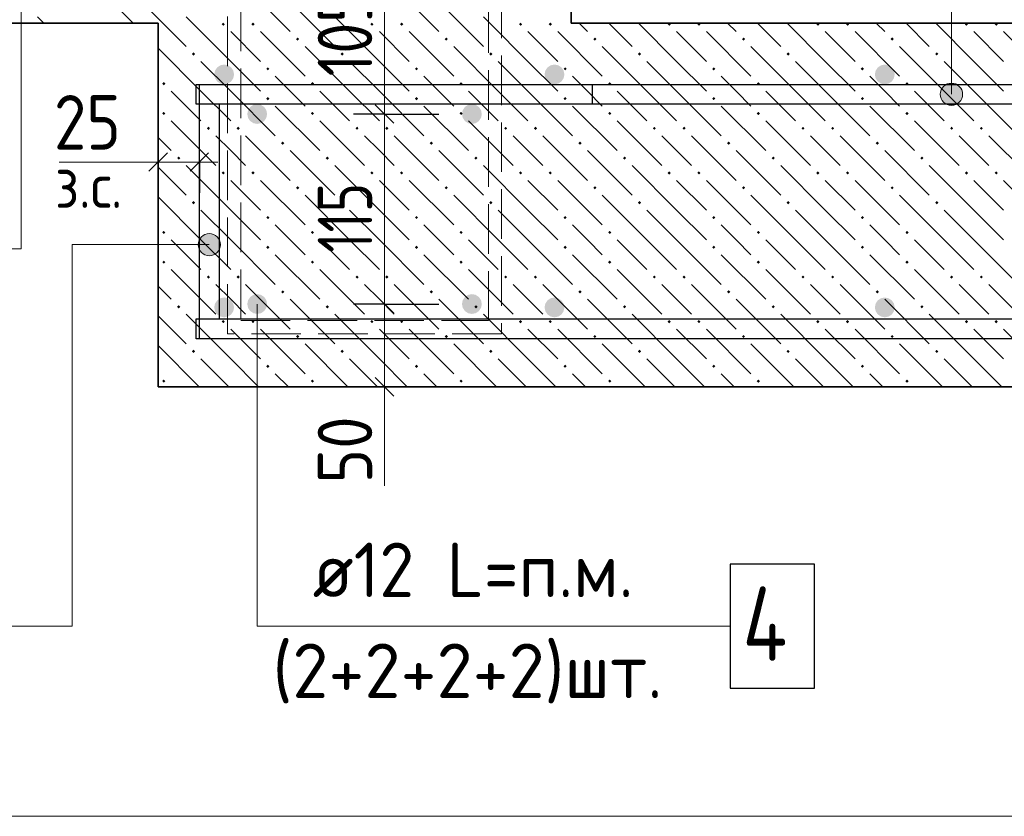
# Model space of a CAD drawing. Header units: millimetres. Extents: x 0 to 42000, y 0 to 29700.
# Tile 23 of 33: x 28089 to 32063, y 21335 to 24549. Entities that reach past the tile are written whole.
import ezdxf

# ---------------------------------------------------------------- set-up
doc = ezdxf.new("R2010")
doc.units = ezdxf.units.MM
doc.linetypes.add('______2', pattern=[270, 200, -70])
for name, color, linetype, lineweight in [('S1 Стержни арматуры фон', 7, 'Continuous', 25), ('Standard', 7, 'Continuous', 25), ('ДОП Верх по Х', 7, 'Continuous', 18), ('ЖБ Перекрытие верхний уровень', 7, 'Continuous', 18), ('ЖБ Перекрытие нижний уровень с отделкой', 7, 'Continuous', 13), ('Обрамление П-обр. равн.', 7, 'Continuous', 25), ('Поперечное армирование AW фон', 7, 'Continuous', 25), ('Размерная линия_ общее', 7, 'Continuous', 13), ('Фоновоя арматура Х1', 7, 'Continuous', 25)]:
    doc.layers.add(name, color=color, linetype=linetype, lineweight=lineweight)
doc.styles.add('ISOCPEUR', font='txt')

msp = doc.modelspace()

# ---------------------------------------------------------------- hatches: boundary and pattern name
at = {"layer": 'S1 Стержни арматуры фон', "linetype": 'Continuous', "lineweight": 13, "transparency": 33554687}
for points in [[(29087.6, 24168.5), (29084.5, 24183.8), (29075.9, 24196.8), (29062.9, 24205.5), (29047.6, 24208.5), (29032.3, 24205.5), (29019.3, 24196.8), (29010.6, 24183.8), (29007.6, 24168.5), (29010.6, 24153.2), (29019.3, 24140.2), (29032.3, 24131.6), (29047.6, 24128.5), (29062.9, 24131.6), (29075.9, 24140.2), (29084.5, 24153.2)], [(29954.2, 24168.5), (29951.2, 24183.8), (29942.5, 24196.8), (29929.6, 24205.5), (29914.3, 24208.5), (29898.9, 24205.5), (29886, 24196.8), (29877.3, 24183.8), (29874.2, 24168.5), (29877.3, 24153.2), (29886, 24140.2), (29898.9, 24131.6), (29914.3, 24128.5), (29929.6, 24131.6), (29942.5, 24140.2), (29951.2, 24153.2)], [(29087.6, 23401.8), (29084.5, 23417.2), (29075.9, 23430.1), (29062.9, 23438.8), (29047.6, 23441.8), (29032.3, 23438.8), (29019.3, 23430.1), (29010.6, 23417.2), (29007.6, 23401.8), (29010.6, 23386.5), (29019.3, 23373.6), (29032.3, 23364.9), (29047.6, 23361.8), (29062.9, 23364.9), (29075.9, 23373.6), (29084.5, 23386.5)], [(29954.2, 23401.8), (29951.2, 23417.2), (29942.5, 23430.1), (29929.6, 23438.8), (29914.3, 23441.8), (29898.9, 23438.8), (29886, 23430.1), (29877.3, 23417.2), (29874.2, 23401.8), (29877.3, 23386.5), (29886, 23373.6), (29898.9, 23364.9), (29914.3, 23361.8), (29929.6, 23364.9), (29942.5, 23373.6), (29951.2, 23386.5)]]:
    msp.add_hatch(color=7, dxfattribs=at).paths.add_polyline_path(points)
at = {"layer": 'Standard', "linetype": 'Continuous', "lineweight": 13, "transparency": 33554687}
for points in [[(31811.2, 24270.7), (31888.6, 24270.7), (31872.4, 24286.9)], [(31811.2, 24270.7), (31872.4, 24286.9), (31827.4, 24286.9)], [(31827.4, 24286.9), (31872.4, 24286.9), (31849.9, 24293.2)], [(31804.9, 24248.2), (31894.9, 24248.2), (31888.6, 24270.7)], [(31804.9, 24248.2), (31888.6, 24270.7), (31811.2, 24270.7)], [(31811.2, 24225.7), (31894.9, 24248.2), (31804.9, 24248.2)], [(31811.2, 24225.7), (31888.6, 24225.7), (31894.9, 24248.2)], [(31827.4, 24209.5), (31888.6, 24225.7), (31811.2, 24225.7)], [(31827.4, 24209.5), (31872.4, 24209.5), (31888.6, 24225.7)], [(31872.4, 24209.5), (31827.4, 24209.5), (31849.9, 24203.2)], [(28815.5, 23619), (28815.5, 23664), (28809.2, 23641.5)], [(28831.7, 23602.8), (28831.7, 23680.2), (28815.5, 23664)], [(28831.7, 23602.8), (28815.5, 23664), (28815.5, 23619)], [(28854.2, 23596.5), (28854.2, 23686.5), (28831.7, 23680.2)], [(28854.2, 23596.5), (28831.7, 23680.2), (28831.7, 23602.8)], [(28876.8, 23602.8), (28876.8, 23680.2), (28854.2, 23686.5)], [(28876.8, 23602.8), (28854.2, 23686.5), (28854.2, 23596.5)], [(28893, 23619), (28893, 23664), (28876.8, 23680.2)], [(28893, 23619), (28876.8, 23680.2), (28876.8, 23602.8)], [(28893, 23664), (28893, 23619), (28899.2, 23641.5)]]:
    msp.add_hatch(color=7, dxfattribs=at).paths.add_polyline_path(points)
at = {"layer": 'ЖБ Перекрытие верхний уровень', "linetype": 'Continuous', "lineweight": 18, "transparency": 33554687}
for points in [[(28308.2, 24534.9), (28310.7, 24537.3), (28313.1, 24534.9)], [(28428.2, 24534.9), (28430.7, 24537.3), (28433.1, 24534.9)], [(28908.2, 24534.9), (28910.7, 24537.3), (28913.1, 24534.9)], [(29028.2, 24534.9), (29030.7, 24537.3), (29033.1, 24534.9)], [(29508.2, 24534.9), (29510.7, 24537.3), (29513.1, 24534.9)], [(29628.2, 24534.9), (29630.7, 24537.3), (29633.1, 24534.9)], [(30108.2, 24534.9), (30110.7, 24537.3), (30113.1, 24534.9)], [(30228.2, 24534.9), (30230.7, 24537.3), (30233.1, 24534.9)]]:
    msp.add_hatch(color=7, dxfattribs=at).paths.add_polyline_path(points, flags=16)
at = {"layer": 'ЖБ Перекрытие нижний уровень с отделкой', "linetype": 'Continuous', "lineweight": 18, "transparency": 33554687}
for points in [[(28904.2, 24530.8), (28908.2, 24534.9), (28913.1, 24534.9), (28917.2, 24530.8), (28910.7, 24524.3)], [(29024.2, 24530.8), (29028.2, 24534.9), (29033.1, 24534.9), (29037.2, 24530.8), (29030.7, 24524.3)], [(29504.2, 24530.8), (29508.2, 24534.9), (29513.1, 24534.9), (29517.2, 24530.8), (29510.7, 24524.3)], [(29624.2, 24530.8), (29628.2, 24534.9), (29633.1, 24534.9), (29637.2, 24530.8), (29630.7, 24524.3)], [(30104.2, 24530.8), (30108.2, 24534.9), (30113.1, 24534.9), (30117.2, 24530.8), (30110.7, 24524.3)], [(30224.2, 24530.8), (30228.2, 24534.9), (30233.1, 24534.9), (30237.2, 24530.8), (30230.7, 24524.3)], [(30704.2, 24530.8), (30708.2, 24534.9), (30713.1, 24534.9), (30717.2, 24530.8), (30710.7, 24524.3)], [(30824.2, 24530.8), (30828.2, 24534.9), (30833.1, 24534.9), (30837.2, 24530.8), (30830.7, 24524.3)], [(31304.2, 24530.8), (31308.2, 24534.9), (31313.1, 24534.9), (31317.2, 24530.8), (31310.7, 24524.3)], [(31424.2, 24530.8), (31428.2, 24534.9), (31433.1, 24534.9), (31437.2, 24530.8), (31430.7, 24524.3)], [(31904.2, 24530.8), (31908.2, 24534.9), (31913.1, 24534.9), (31917.2, 24530.8), (31910.7, 24524.3)], [(32024.2, 24530.8), (32028.2, 24534.9), (32033.1, 24534.9), (32037.2, 24530.8), (32030.7, 24524.3)], [(29204.2, 24470.8), (29210.7, 24477.3), (29217.2, 24470.8), (29210.7, 24464.3)], [(29804.2, 24470.8), (29810.7, 24477.3), (29817.2, 24470.8), (29810.7, 24464.3)], [(30404.2, 24470.8), (30410.7, 24477.3), (30417.2, 24470.8), (30410.7, 24464.3)], [(31004.2, 24470.8), (31010.7, 24477.3), (31017.2, 24470.8), (31010.7, 24464.3)], [(31604.2, 24470.8), (31610.7, 24477.3), (31617.2, 24470.8), (31610.7, 24464.3)], [(28784.1, 24410.8), (28790.6, 24417.3), (28797.1, 24410.8), (28790.6, 24404.3)], [(29384.1, 24410.8), (29390.6, 24417.3), (29397.1, 24410.8), (29390.6, 24404.3)], [(29984.1, 24410.8), (29990.6, 24417.3), (29997.1, 24410.8), (29990.6, 24404.3)], [(30584.1, 24410.8), (30590.6, 24417.3), (30597.1, 24410.8), (30590.6, 24404.3)], [(31184.1, 24410.8), (31190.6, 24417.3), (31197.1, 24410.8), (31190.6, 24404.3)], [(31784.1, 24410.8), (31790.6, 24417.3), (31797.1, 24410.8), (31790.6, 24404.3)], [(29084.1, 24350.8), (29090.6, 24357.3), (29097.1, 24350.8), (29090.6, 24344.3)], [(29684.1, 24350.8), (29690.6, 24357.3), (29697.1, 24350.8), (29690.6, 24344.3)], [(30284.1, 24350.8), (30290.6, 24357.3), (30297.1, 24350.8), (30290.6, 24344.3)], [(30884.1, 24350.8), (30890.6, 24357.3), (30897.1, 24350.8), (30890.6, 24344.3)], [(31484.1, 24350.8), (31490.6, 24357.3), (31497.1, 24350.8), (31490.6, 24344.3)], [(28664.2, 24290.8), (28670.6, 24297.3), (28677.1, 24290.8), (28670.6, 24284.3)], [(29264.2, 24290.8), (29270.6, 24297.3), (29277.1, 24290.8), (29270.6, 24284.3)], [(29864.2, 24290.8), (29870.6, 24297.3), (29877.1, 24290.8), (29870.6, 24284.3)], [(30464.2, 24290.8), (30470.6, 24297.3), (30477.1, 24290.8), (30470.6, 24284.3)], [(31064.2, 24290.8), (31070.6, 24297.3), (31077.1, 24290.8), (31070.6, 24284.3)], [(31664.2, 24290.8), (31670.6, 24297.3), (31677.1, 24290.8), (31670.6, 24284.3)], [(29084.1, 24230.8), (29090.6, 24237.3), (29097.1, 24230.8), (29090.6, 24224.3)], [(29684.1, 24230.8), (29690.6, 24237.3), (29697.1, 24230.8), (29690.6, 24224.3)], [(30284.1, 24230.8), (30290.6, 24237.3), (30297.1, 24230.8), (30290.6, 24224.3)], [(30884.1, 24230.8), (30890.6, 24237.3), (30897.1, 24230.8), (30890.6, 24224.3)], [(31484.1, 24230.8), (31490.6, 24237.3), (31497.1, 24230.8), (31490.6, 24224.3)], [(28664.2, 24170.8), (28670.6, 24177.3), (28677.1, 24170.8), (28670.6, 24164.3)], [(29264.2, 24170.8), (29270.6, 24177.3), (29277.1, 24170.8), (29270.6, 24164.3)], [(29864.2, 24170.8), (29870.6, 24177.3), (29877.1, 24170.8), (29870.6, 24164.3)], [(30464.2, 24170.8), (30470.6, 24177.3), (30477.1, 24170.8), (30470.6, 24164.3)], [(31064.2, 24170.8), (31070.6, 24177.3), (31077.1, 24170.8), (31070.6, 24164.3)], [(31664.2, 24170.8), (31670.6, 24177.3), (31677.1, 24170.8), (31670.6, 24164.3)], [(28844.2, 24110.8), (28850.7, 24117.3), (28857.1, 24110.8), (28850.7, 24104.3)], [(28964.2, 24110.8), (28970.6, 24117.3), (28977.1, 24110.8), (28970.6, 24104.3)], [(29444.2, 24110.8), (29450.7, 24117.3), (29457.1, 24110.8), (29450.7, 24104.3)], [(29564.2, 24110.8), (29570.6, 24117.3), (29577.1, 24110.8), (29570.6, 24104.3)], [(30044.2, 24110.8), (30050.7, 24117.3), (30057.1, 24110.8), (30050.7, 24104.3)], [(30164.2, 24110.8), (30170.6, 24117.3), (30177.1, 24110.8), (30170.6, 24104.3)], [(30644.2, 24110.8), (30650.7, 24117.3), (30657.1, 24110.8), (30650.7, 24104.3)], [(30764.2, 24110.8), (30770.6, 24117.3), (30777.1, 24110.8), (30770.6, 24104.3)], [(31244.2, 24110.8), (31250.7, 24117.3), (31257.1, 24110.8), (31250.7, 24104.3)], [(31364.2, 24110.8), (31370.6, 24117.3), (31377.1, 24110.8), (31370.6, 24104.3)], [(31844.2, 24110.8), (31850.7, 24117.3), (31857.1, 24110.8), (31850.7, 24104.3)], [(31964.2, 24110.8), (31970.6, 24117.3), (31977.1, 24110.8), (31970.6, 24104.3)], [(29144.2, 24050.8), (29150.7, 24057.3), (29157.1, 24050.8), (29150.7, 24044.3)], [(29744.2, 24050.8), (29750.7, 24057.3), (29757.1, 24050.8), (29750.7, 24044.3)], [(30344.2, 24050.8), (30350.7, 24057.3), (30357.1, 24050.8), (30350.7, 24044.3)], [(30944.2, 24050.8), (30950.7, 24057.3), (30957.1, 24050.8), (30950.7, 24044.3)], [(31544.2, 24050.8), (31550.7, 24057.3), (31557.1, 24050.8), (31550.7, 24044.3)], [(28724.2, 23990.8), (28730.7, 23997.3), (28737.2, 23990.8), (28730.7, 23984.3)], [(29324.2, 23990.8), (29330.7, 23997.3), (29337.2, 23990.8), (29330.7, 23984.3)], [(29924.2, 23990.8), (29930.7, 23997.3), (29937.2, 23990.8), (29930.7, 23984.3)], [(30524.2, 23990.8), (30530.7, 23997.3), (30537.2, 23990.8), (30530.7, 23984.3)], [(31124.2, 23990.8), (31130.7, 23997.3), (31137.2, 23990.8), (31130.7, 23984.3)], [(31724.2, 23990.8), (31730.7, 23997.3), (31737.2, 23990.8), (31730.7, 23984.3)], [(28904.2, 23930.8), (28910.7, 23937.3), (28917.2, 23930.8), (28910.7, 23924.3)], [(29024.2, 23930.8), (29030.7, 23937.3), (29037.2, 23930.8), (29030.7, 23924.3)], [(29504.2, 23930.8), (29510.7, 23937.3), (29517.2, 23930.8), (29510.7, 23924.3)], [(29624.2, 23930.8), (29630.7, 23937.3), (29637.2, 23930.8), (29630.7, 23924.3)], [(30104.2, 23930.8), (30110.7, 23937.3), (30117.2, 23930.8), (30110.7, 23924.3)], [(30224.2, 23930.8), (30230.7, 23937.3), (30237.2, 23930.8), (30230.7, 23924.3)], [(30704.2, 23930.8), (30710.7, 23937.3), (30717.2, 23930.8), (30710.7, 23924.3)], [(30824.2, 23930.8), (30830.7, 23937.3), (30837.2, 23930.8), (30830.7, 23924.3)], [(31304.2, 23930.8), (31310.7, 23937.3), (31317.2, 23930.8), (31310.7, 23924.3)], [(31424.2, 23930.8), (31430.7, 23937.3), (31437.2, 23930.8), (31430.7, 23924.3)], [(31904.2, 23930.8), (31910.7, 23937.3), (31917.2, 23930.8), (31910.7, 23924.3)], [(32024.2, 23930.8), (32030.7, 23937.3), (32037.2, 23930.8), (32030.7, 23924.3)], [(29204.2, 23870.8), (29210.7, 23877.3), (29217.2, 23870.8), (29210.7, 23864.3)], [(29804.2, 23870.8), (29810.7, 23877.3), (29817.2, 23870.8), (29810.7, 23864.3)], [(30404.2, 23870.8), (30410.7, 23877.3), (30417.2, 23870.8), (30410.7, 23864.3)], [(31004.2, 23870.8), (31010.7, 23877.3), (31017.2, 23870.8), (31010.7, 23864.3)], [(31604.2, 23870.8), (31610.7, 23877.3), (31617.2, 23870.8), (31610.7, 23864.3)], [(28784.1, 23810.8), (28790.6, 23817.3), (28797.1, 23810.8), (28790.6, 23804.3)], [(29384.1, 23810.8), (29390.6, 23817.3), (29397.1, 23810.8), (29390.6, 23804.3)], [(29984.1, 23810.8), (29990.6, 23817.3), (29997.1, 23810.8), (29990.6, 23804.3)], [(30584.1, 23810.8), (30590.6, 23817.3), (30597.1, 23810.8), (30590.6, 23804.3)], [(31184.1, 23810.8), (31190.6, 23817.3), (31197.1, 23810.8), (31190.6, 23804.3)], [(31784.1, 23810.8), (31790.6, 23817.3), (31797.1, 23810.8), (31790.6, 23804.3)], [(29084.1, 23750.8), (29090.6, 23757.3), (29097.1, 23750.8), (29090.6, 23744.3)], [(29684.1, 23750.8), (29690.6, 23757.3), (29697.1, 23750.8), (29690.6, 23744.3)], [(30284.1, 23750.8), (30290.6, 23757.3), (30297.1, 23750.8), (30290.6, 23744.3)], [(30884.1, 23750.8), (30890.6, 23757.3), (30897.1, 23750.8), (30890.6, 23744.3)], [(31484.1, 23750.8), (31490.6, 23757.3), (31497.1, 23750.8), (31490.6, 23744.3)], [(28664.2, 23690.8), (28670.6, 23697.3), (28677.1, 23690.8), (28670.6, 23684.3)], [(29264.2, 23690.8), (29270.6, 23697.3), (29277.1, 23690.8), (29270.6, 23684.3)], [(29864.2, 23690.8), (29870.6, 23697.3), (29877.1, 23690.8), (29870.6, 23684.3)], [(30464.2, 23690.8), (30470.6, 23697.3), (30477.1, 23690.8), (30470.6, 23684.3)], [(31064.2, 23690.8), (31070.6, 23697.3), (31077.1, 23690.8), (31070.6, 23684.3)], [(31664.2, 23690.8), (31670.6, 23697.3), (31677.1, 23690.8), (31670.6, 23684.3)], [(29084.1, 23630.8), (29090.6, 23637.3), (29097.1, 23630.8), (29090.6, 23624.3)], [(29684.1, 23630.8), (29690.6, 23637.3), (29697.1, 23630.8), (29690.6, 23624.3)], [(30284.1, 23630.8), (30290.6, 23637.3), (30297.1, 23630.8), (30290.6, 23624.3)], [(30884.1, 23630.8), (30890.6, 23637.3), (30897.1, 23630.8), (30890.6, 23624.3)], [(31484.1, 23630.8), (31490.6, 23637.3), (31497.1, 23630.8), (31490.6, 23624.3)], [(28664.2, 23570.8), (28670.6, 23577.3), (28677.1, 23570.8), (28670.6, 23564.3)], [(29264.2, 23570.8), (29270.6, 23577.3), (29277.1, 23570.8), (29270.6, 23564.3)], [(29864.2, 23570.8), (29870.6, 23577.3), (29877.1, 23570.8), (29870.6, 23564.3)], [(30464.2, 23570.8), (30470.6, 23577.3), (30477.1, 23570.8), (30470.6, 23564.3)], [(31064.2, 23570.8), (31070.6, 23577.3), (31077.1, 23570.8), (31070.6, 23564.3)], [(31664.2, 23570.8), (31670.6, 23577.3), (31677.1, 23570.8), (31670.6, 23564.3)], [(28844.2, 23510.8), (28850.7, 23517.3), (28857.1, 23510.8), (28850.7, 23504.3)], [(28964.2, 23510.8), (28970.6, 23517.3), (28977.1, 23510.8), (28970.6, 23504.3)], [(29444.2, 23510.8), (29450.7, 23517.3), (29457.1, 23510.8), (29450.7, 23504.3)], [(29564.2, 23510.8), (29570.6, 23517.3), (29577.1, 23510.8), (29570.6, 23504.3)], [(30044.2, 23510.8), (30050.7, 23517.3), (30057.1, 23510.8), (30050.7, 23504.3)], [(30164.2, 23510.8), (30170.6, 23517.3), (30177.1, 23510.8), (30170.6, 23504.3)], [(30644.2, 23510.8), (30650.7, 23517.3), (30657.1, 23510.8), (30650.7, 23504.3)], [(30764.2, 23510.8), (30770.6, 23517.3), (30777.1, 23510.8), (30770.6, 23504.3)], [(31244.2, 23510.8), (31250.7, 23517.3), (31257.1, 23510.8), (31250.7, 23504.3)], [(31364.2, 23510.8), (31370.6, 23517.3), (31377.1, 23510.8), (31370.6, 23504.3)], [(31844.2, 23510.8), (31850.7, 23517.3), (31857.1, 23510.8), (31850.7, 23504.3)], [(31964.2, 23510.8), (31970.6, 23517.3), (31977.1, 23510.8), (31970.6, 23504.3)], [(29144.2, 23450.8), (29150.7, 23457.3), (29157.1, 23450.8), (29150.7, 23444.3)], [(29744.2, 23450.8), (29750.7, 23457.3), (29757.1, 23450.8), (29750.7, 23444.3)], [(30344.2, 23450.8), (30350.7, 23457.3), (30357.1, 23450.8), (30350.7, 23444.3)], [(30944.2, 23450.8), (30950.7, 23457.3), (30957.1, 23450.8), (30950.7, 23444.3)], [(31544.2, 23450.8), (31550.7, 23457.3), (31557.1, 23450.8), (31550.7, 23444.3)], [(28724.2, 23390.8), (28730.7, 23397.3), (28737.2, 23390.8), (28730.7, 23384.3)], [(29324.2, 23390.8), (29330.7, 23397.3), (29337.2, 23390.8), (29330.7, 23384.3)], [(29924.2, 23390.8), (29930.7, 23397.3), (29937.2, 23390.8), (29930.7, 23384.3)], [(30524.2, 23390.8), (30530.7, 23397.3), (30537.2, 23390.8), (30530.7, 23384.3)], [(31124.2, 23390.8), (31130.7, 23397.3), (31137.2, 23390.8), (31130.7, 23384.3)], [(31724.2, 23390.8), (31730.7, 23397.3), (31737.2, 23390.8), (31730.7, 23384.3)], [(28904.2, 23330.8), (28910.7, 23337.3), (28917.2, 23330.8), (28910.7, 23324.3)], [(29024.2, 23330.8), (29030.7, 23337.3), (29037.2, 23330.8), (29030.7, 23324.3)], [(29504.2, 23330.8), (29510.7, 23337.3), (29517.2, 23330.8), (29510.7, 23324.3)], [(29624.2, 23330.8), (29630.7, 23337.3), (29637.2, 23330.8), (29630.7, 23324.3)], [(30104.2, 23330.8), (30110.7, 23337.3), (30117.2, 23330.8), (30110.7, 23324.3)], [(30224.2, 23330.8), (30230.7, 23337.3), (30237.2, 23330.8), (30230.7, 23324.3)], [(30704.2, 23330.8), (30710.7, 23337.3), (30717.2, 23330.8), (30710.7, 23324.3)], [(30824.2, 23330.8), (30830.7, 23337.3), (30837.2, 23330.8), (30830.7, 23324.3)], [(31304.2, 23330.8), (31310.7, 23337.3), (31317.2, 23330.8), (31310.7, 23324.3)], [(31424.2, 23330.8), (31430.7, 23337.3), (31437.2, 23330.8), (31430.7, 23324.3)], [(31904.2, 23330.8), (31910.7, 23337.3), (31917.2, 23330.8), (31910.7, 23324.3)], [(32024.2, 23330.8), (32030.7, 23337.3), (32037.2, 23330.8), (32030.7, 23324.3)], [(29204.2, 23270.8), (29210.7, 23277.3), (29217.2, 23270.8), (29210.7, 23264.3)], [(29804.2, 23270.8), (29810.7, 23277.3), (29817.2, 23270.8), (29810.7, 23264.3)], [(30404.2, 23270.8), (30410.7, 23277.3), (30417.2, 23270.8), (30410.7, 23264.3)], [(31004.2, 23270.8), (31010.7, 23277.3), (31017.2, 23270.8), (31010.7, 23264.3)], [(31604.2, 23270.8), (31610.7, 23277.3), (31617.2, 23270.8), (31610.7, 23264.3)], [(28784.1, 23210.8), (28790.6, 23217.3), (28797.1, 23210.8), (28790.6, 23204.3)], [(29384.1, 23210.8), (29390.6, 23217.3), (29397.1, 23210.8), (29390.6, 23204.3)], [(29984.1, 23210.8), (29990.6, 23217.3), (29997.1, 23210.8), (29990.6, 23204.3)], [(30584.1, 23210.8), (30590.6, 23217.3), (30597.1, 23210.8), (30590.6, 23204.3)], [(31184.1, 23210.8), (31190.6, 23217.3), (31197.1, 23210.8), (31190.6, 23204.3)], [(31784.1, 23210.8), (31790.6, 23217.3), (31797.1, 23210.8), (31790.6, 23204.3)], [(29084.1, 23150.8), (29090.6, 23157.3), (29097.1, 23150.8), (29090.6, 23144.3)], [(29684.1, 23150.8), (29690.6, 23157.3), (29697.1, 23150.8), (29690.6, 23144.3)], [(30284.1, 23150.8), (30290.6, 23157.3), (30297.1, 23150.8), (30290.6, 23144.3)], [(30884.1, 23150.8), (30890.6, 23157.3), (30897.1, 23150.8), (30890.6, 23144.3)], [(31484.1, 23150.8), (31490.6, 23157.3), (31497.1, 23150.8), (31490.6, 23144.3)], [(28664.2, 23090.8), (28670.6, 23097.3), (28677.1, 23090.8), (28670.6, 23084.3)], [(29264.2, 23090.8), (29270.6, 23097.3), (29277.1, 23090.8), (29270.6, 23084.3)], [(29864.2, 23090.8), (29870.6, 23097.3), (29877.1, 23090.8), (29870.6, 23084.3)], [(30464.2, 23090.8), (30470.6, 23097.3), (30477.1, 23090.8), (30470.6, 23084.3)], [(31064.2, 23090.8), (31070.6, 23097.3), (31077.1, 23090.8), (31070.6, 23084.3)], [(31664.2, 23090.8), (31670.6, 23097.3), (31677.1, 23090.8), (31670.6, 23084.3)]]:
    msp.add_hatch(color=7, dxfattribs=at).paths.add_polyline_path(points, flags=16)
at = {"layer": 'Фоновоя арматура Х1', "linetype": 'Continuous', "lineweight": 18, "transparency": 33554687}
for points in [[(28954.2, 24328.2), (28951.2, 24343.5), (28942.5, 24356.5), (28929.6, 24365.1), (28914.3, 24368.2), (28898.9, 24365.1), (28886, 24356.5), (28877.3, 24343.5), (28874.2, 24328.2), (28877.3, 24312.9), (28886, 24299.9), (28898.9, 24291.2), (28914.3, 24288.2), (28929.6, 24291.2), (28942.5, 24299.9), (28951.2, 24312.9)], [(30287.6, 24328.2), (30284.5, 24343.5), (30275.9, 24356.5), (30262.9, 24365.1), (30247.6, 24368.2), (30232.3, 24365.1), (30219.3, 24356.5), (30210.6, 24343.5), (30207.6, 24328.2), (30210.6, 24312.9), (30219.3, 24299.9), (30232.3, 24291.2), (30247.6, 24288.2), (30262.9, 24291.2), (30275.9, 24299.9), (30284.5, 24312.9)], [(31620.9, 24328.2), (31617.9, 24343.5), (31609.2, 24356.5), (31596.2, 24365.1), (31580.9, 24368.2), (31565.6, 24365.1), (31552.6, 24356.5), (31544, 24343.5), (31540.9, 24328.2), (31544, 24312.9), (31552.6, 24299.9), (31565.6, 24291.2), (31580.9, 24288.2), (31596.2, 24291.2), (31609.2, 24299.9), (31617.9, 24312.9)], [(28954.2, 23388.2), (28951.2, 23403.5), (28942.5, 23416.5), (28929.6, 23425.1), (28914.3, 23428.2), (28898.9, 23425.1), (28886, 23416.5), (28877.3, 23403.5), (28874.2, 23388.2), (28877.3, 23372.9), (28886, 23359.9), (28898.9, 23351.2), (28914.3, 23348.2), (28929.6, 23351.2), (28942.5, 23359.9), (28951.2, 23372.9)], [(30287.6, 23388.2), (30284.5, 23403.5), (30275.9, 23416.5), (30262.9, 23425.1), (30247.6, 23428.2), (30232.3, 23425.1), (30219.3, 23416.5), (30210.6, 23403.5), (30207.6, 23388.2), (30210.6, 23372.9), (30219.3, 23359.9), (30232.3, 23351.2), (30247.6, 23348.2), (30262.9, 23351.2), (30275.9, 23359.9), (30284.5, 23372.9)], [(31620.9, 23388.2), (31617.9, 23403.5), (31609.2, 23416.5), (31596.2, 23425.1), (31580.9, 23428.2), (31565.6, 23425.1), (31552.6, 23416.5), (31544, 23403.5), (31540.9, 23388.2), (31544, 23372.9), (31552.6, 23359.9), (31565.6, 23351.2), (31580.9, 23348.2), (31596.2, 23351.2), (31609.2, 23359.9), (31617.9, 23372.9)]]:
    msp.add_hatch(color=7, dxfattribs=at).paths.add_polyline_path(points)

# ---------------------------------------------------------------- linework, layer by layer
at = {"layer": 'S1 Стержни арматуры фон', "color": 7, "linetype": 'Continuous', "lineweight": 25, "transparency": 33554687}
msp.add_lwpolyline([(30956.7, 21851.8), (31296.7, 21851.8), (31296.7, 22351.8), (30956.7, 22351.8), (30956.7, 21851.8)], dxfattribs=at)
at = {"layer": 'Standard', "color": 7, "linetype": 'Continuous', "lineweight": 13, "transparency": 33554687}
for p, q in [((31849.9, 24293.2), (31849.9, 24293.2)), ((31804.9, 24248.2), (31804.9, 24248.2)), ((31894.9, 24248.2), (31894.9, 24248.2)), ((31849.9, 24203.2), (31849.9, 24203.2)), ((28647.6, 23974.9), (28247.6, 23974.9)), ((28854.2, 23686.5), (28854.2, 23686.5)), ((28809.2, 23641.5), (28809.2, 23641.5)), ((28899.2, 23641.5), (28899.2, 23641.5)), ((28854.2, 23596.5), (28854.2, 23596.5))]:
    msp.add_line(p, q, dxfattribs=at)
at = {"layer": 'Standard', "color": 251, "linetype": 'Continuous', "lineweight": 13, "true_color": 0x656565, "transparency": 33554687}
msp.add_line((29561.9, 23068.2), (29561.9, 22668.2), dxfattribs=at)
at = {"layer": 'Standard', "color": 254, "linetype": 'Continuous', "lineweight": 13, "true_color": 0xc4c4ff, "transparency": 33554687}
msp.add_lwpolyline([(22744, 21334.9), (41115.4, 21334.9), (41115.4, 26668.2), (22744, 26668.2), (22744, 21334.9)], dxfattribs=at)
at = {"layer": 'Standard', "color": 7, "linetype": 'Continuous', "lineweight": 13, "transparency": 33554687}
for points in [[(31849.9, 24248.2), (31849.9, 26338.2), (34126.5, 26338.2)], [(28954.2, 25148), (28094.2, 25148), (28094.2, 23624.9), (25927.4, 23624.9)], [(28854.2, 23641.5), (28300.9, 23641.5), (28300.9, 22101.8), (25916.6, 22101.8)], [(29047.6, 23401.8), (29047.6, 22101.8), (30958.4, 22101.8)]]:
    msp.add_lwpolyline(points, dxfattribs=at)
for centre in [(31849.9, 24248.2), (28854.2, 23641.5)]:
    msp.add_circle(centre, 45, dxfattribs=at)
at = {"layer": 'ДОП Верх по Х', "color": 7, "linetype": 'Continuous', "lineweight": 25, "transparency": 33554687}
msp.add_lwpolyline([(30400.9, 24288.2), (38480.9, 24288.2), (38480.9, 23261.5), (35067.6, 23261.5), (35067.6, 23341.5), (38400.9, 23341.5), (38400.9, 24208.2), (30400.9, 24208.2), (30400.9, 24288.2)], dxfattribs=at)
at = {"layer": 'ЖБ Перекрытие верхний уровень', "color": 7, "linetype": 'Continuous', "lineweight": 35, "transparency": 33554687}
for p, q in [((30314.3, 24534.9), (30314.3, 26001.5)), ((23410.7, 24534.9), (28647.6, 24534.9))]:
    msp.add_line(p, q, dxfattribs=at)
at = {"layer": 'ЖБ Перекрытие верхний уровень', "color": 9, "linetype": 'Continuous', "lineweight": 18, "true_color": 0xc7c7c7, "transparency": 33554687}
for p, q in [((28400.7, 24680.8), (28546.6, 24534.9)), ((29000.7, 24680.8), (29146.6, 24534.9)), ((29600.7, 24680.8), (29746.6, 24534.9)), ((28580.7, 24620.8), (28666.6, 24534.9)), ((29180.7, 24620.8), (29266.6, 24534.9)), ((29780.7, 24620.8), (29866.6, 24534.9)), ((28186.6, 24534.9), (28160.7, 24560.8)), ((28786.6, 24534.9), (28760.7, 24560.8)), ((29386.6, 24534.9), (29360.7, 24560.8)), ((29986.6, 24534.9), (29960.7, 24560.8))]:
    msp.add_line(p, q, dxfattribs=at)
at = {"layer": 'ЖБ Перекрытие нижний уровень с отделкой', "color": 7, "linetype": 'Continuous', "lineweight": 35, "transparency": 33554687}
for p, q in [((28647.6, 24534.9), (28647.6, 23068.2)), ((38647.6, 24534.9), (30314.3, 24534.9)), ((28647.6, 23068.2), (36980.9, 23068.2))]:
    msp.add_line(p, q, dxfattribs=at)
at = {"layer": 'ЖБ Перекрытие нижний уровень с отделкой', "color": 9, "linetype": 'Continuous', "lineweight": 18, "true_color": 0xc7c7c7, "transparency": 33554687}
for p, q in [((28666.6, 24534.9), (28760.7, 24440.8)), ((28940.7, 24380.8), (28786.6, 24534.9)), ((29146.6, 24534.9), (29180.7, 24500.8)), ((29266.6, 24534.9), (29360.7, 24440.8)), ((29540.7, 24380.8), (29386.6, 24534.9)), ((29746.6, 24534.9), (29780.7, 24500.8)), ((29866.6, 24534.9), (29960.7, 24440.8)), ((30140.7, 24380.8), (29986.6, 24534.9)), ((30346.6, 24534.9), (30380.7, 24500.8)), ((30466.6, 24534.9), (30560.7, 24440.8)), ((30740.7, 24380.8), (30586.6, 24534.9)), ((30946.6, 24534.9), (30980.7, 24500.8)), ((31066.6, 24534.9), (31160.7, 24440.8)), ((31340.7, 24380.8), (31186.6, 24534.9)), ((31546.6, 24534.9), (31580.7, 24500.8)), ((31666.6, 24534.9), (31760.7, 24440.8)), ((31940.7, 24380.8), (31786.6, 24534.9)), ((28940.7, 24500.8), (29060.7, 24380.8)), ((29060.7, 24500.8), (29240.7, 24320.8)), ((29540.7, 24500.8), (29660.7, 24380.8)), ((29660.7, 24500.8), (29840.7, 24320.8)), ((30140.7, 24500.8), (30260.7, 24380.8)), ((30260.7, 24500.8), (30440.7, 24320.8)), ((30740.7, 24500.8), (30860.7, 24380.8)), ((30860.7, 24500.8), (31040.7, 24320.8)), ((31340.7, 24500.8), (31460.7, 24380.8)), ((31460.7, 24500.8), (31640.7, 24320.8)), ((31940.7, 24500.8), (32060.7, 24380.8)), ((32060.7, 24500.8), (32240.7, 24320.8)), ((28820.7, 24260.8), (28647.6, 24433.9)), ((29420.7, 24260.8), (29240.7, 24440.8)), ((30020.7, 24260.8), (29840.7, 24440.8)), ((30620.7, 24260.8), (30440.7, 24440.8)), ((31220.7, 24260.8), (31040.7, 24440.8)), ((31820.7, 24260.8), (31640.7, 24440.8)), ((28820.7, 24380.8), (28940.7, 24260.8)), ((28940.7, 24380.8), (29060.7, 24260.8)), ((29420.7, 24380.8), (29540.7, 24260.8)), ((29540.7, 24380.8), (29660.7, 24260.8)), ((30020.7, 24380.8), (30140.7, 24260.8)), ((30140.7, 24380.8), (30260.7, 24260.8)), ((30620.7, 24380.8), (30740.7, 24260.8)), ((30740.7, 24380.8), (30860.7, 24260.8)), ((31220.7, 24380.8), (31340.7, 24260.8)), ((31340.7, 24380.8), (31460.7, 24260.8)), ((31820.7, 24380.8), (31940.7, 24260.8)), ((31940.7, 24380.8), (32060.7, 24260.8)), ((29180.7, 24260.8), (29120.7, 24320.8)), ((29780.7, 24260.8), (29720.7, 24320.8)), ((30380.7, 24260.8), (30320.7, 24320.8)), ((30980.7, 24260.8), (30920.7, 24320.8)), ((31580.7, 24260.8), (31520.7, 24320.8)), ((28700.7, 24260.8), (28820.7, 24140.8)), ((28820.7, 24260.8), (28940.7, 24140.8)), ((28940.7, 24260.8), (29120.7, 24080.8)), ((29240.7, 24200.8), (29180.7, 24260.8)), ((29300.7, 24260.8), (29420.7, 24140.8)), ((29420.7, 24260.8), (29540.7, 24140.8)), ((29540.7, 24260.8), (29720.7, 24080.8)), ((29840.7, 24200.8), (29780.7, 24260.8)), ((29900.7, 24260.8), (30020.7, 24140.8)), ((30020.7, 24260.8), (30140.7, 24140.8)), ((30140.7, 24260.8), (30320.7, 24080.8)), ((30440.7, 24200.8), (30380.7, 24260.8)), ((30500.7, 24260.8), (30620.7, 24140.8)), ((30620.7, 24260.8), (30740.7, 24140.8)), ((30740.7, 24260.8), (30920.7, 24080.8)), ((31040.7, 24200.8), (30980.7, 24260.8)), ((31100.7, 24260.8), (31220.7, 24140.8)), ((31220.7, 24260.8), (31340.7, 24140.8)), ((31340.7, 24260.8), (31520.7, 24080.8)), ((31640.7, 24200.8), (31580.7, 24260.8)), ((31700.7, 24260.8), (31820.7, 24140.8)), ((31820.7, 24260.8), (31940.7, 24140.8)), ((31940.7, 24260.8), (32120.7, 24080.8)), ((29120.7, 24200.8), (29300.7, 24020.8)), ((29720.7, 24200.8), (29900.7, 24020.8)), ((30320.7, 24200.8), (30500.7, 24020.8)), ((30920.7, 24200.8), (31100.7, 24020.8)), ((31520.7, 24200.8), (31700.7, 24020.8)), ((28700.7, 24140.8), (28880.7, 23960.8)), ((29300.7, 24140.8), (29480.7, 23960.8)), ((29900.7, 24140.8), (30080.7, 23960.8)), ((30500.7, 24140.8), (30680.7, 23960.8)), ((31100.7, 24140.8), (31280.7, 23960.8)), ((31700.7, 24140.8), (31880.7, 23960.8)), ((28647.6, 24073.9), (28700.7, 24020.8)), ((28940.7, 24020.8), (28880.7, 24080.8)), ((29000.7, 24080.8), (29180.7, 23900.8)), ((29540.7, 24020.8), (29480.7, 24080.8)), ((29600.7, 24080.8), (29780.7, 23900.8)), ((30140.7, 24020.8), (30080.7, 24080.8)), ((30200.7, 24080.8), (30380.7, 23900.8)), ((30740.7, 24020.8), (30680.7, 24080.8)), ((30800.7, 24080.8), (30980.7, 23900.8)), ((31340.7, 24020.8), (31280.7, 24080.8)), ((31400.7, 24080.8), (31580.7, 23900.8)), ((31940.7, 24020.8), (31880.7, 24080.8)), ((32000.7, 24080.8), (32180.7, 23900.8)), ((29000.7, 23960.8), (28940.7, 24020.8)), ((29180.7, 24020.8), (29360.7, 23840.8)), ((29600.7, 23960.8), (29540.7, 24020.8)), ((29780.7, 24020.8), (29960.7, 23840.8)), ((30200.7, 23960.8), (30140.7, 24020.8)), ((30380.7, 24020.8), (30560.7, 23840.8)), ((30800.7, 23960.8), (30740.7, 24020.8)), ((30980.7, 24020.8), (31160.7, 23840.8)), ((31400.7, 23960.8), (31340.7, 24020.8)), ((31580.7, 24020.8), (31760.7, 23840.8)), ((32000.7, 23960.8), (31940.7, 24020.8)), ((28647.6, 23953.9), (28760.7, 23840.8)), ((28940.7, 23780.8), (28760.7, 23960.8)), ((29540.7, 23780.8), (29360.7, 23960.8)), ((30140.7, 23780.8), (29960.7, 23960.8)), ((30740.7, 23780.8), (30560.7, 23960.8)), ((31340.7, 23780.8), (31160.7, 23960.8)), ((31940.7, 23780.8), (31760.7, 23960.8)), ((28940.7, 23900.8), (29060.7, 23780.8)), ((29060.7, 23900.8), (29240.7, 23720.8)), ((29540.7, 23900.8), (29660.7, 23780.8)), ((29660.7, 23900.8), (29840.7, 23720.8)), ((30140.7, 23900.8), (30260.7, 23780.8)), ((30260.7, 23900.8), (30440.7, 23720.8)), ((30740.7, 23900.8), (30860.7, 23780.8)), ((30860.7, 23900.8), (31040.7, 23720.8)), ((31340.7, 23900.8), (31460.7, 23780.8)), ((31460.7, 23900.8), (31640.7, 23720.8)), ((31940.7, 23900.8), (32060.7, 23780.8)), ((32060.7, 23900.8), (32240.7, 23720.8)), ((28820.7, 23660.8), (28647.6, 23833.9)), ((29420.7, 23660.8), (29240.7, 23840.8)), ((30020.7, 23660.8), (29840.7, 23840.8)), ((30620.7, 23660.8), (30440.7, 23840.8)), ((31220.7, 23660.8), (31040.7, 23840.8)), ((31820.7, 23660.8), (31640.7, 23840.8)), ((28820.7, 23780.8), (28940.7, 23660.8)), ((28940.7, 23780.8), (29060.7, 23660.8)), ((29420.7, 23780.8), (29540.7, 23660.8)), ((29540.7, 23780.8), (29660.7, 23660.8)), ((30020.7, 23780.8), (30140.7, 23660.8)), ((30140.7, 23780.8), (30260.7, 23660.8)), ((30620.7, 23780.8), (30740.7, 23660.8)), ((30740.7, 23780.8), (30860.7, 23660.8)), ((31220.7, 23780.8), (31340.7, 23660.8)), ((31340.7, 23780.8), (31460.7, 23660.8)), ((31820.7, 23780.8), (31940.7, 23660.8)), ((31940.7, 23780.8), (32060.7, 23660.8)), ((29180.7, 23660.8), (29120.7, 23720.8)), ((29780.7, 23660.8), (29720.7, 23720.8)), ((30380.7, 23660.8), (30320.7, 23720.8)), ((30980.7, 23660.8), (30920.7, 23720.8)), ((31580.7, 23660.8), (31520.7, 23720.8)), ((28700.7, 23660.8), (28820.7, 23540.8)), ((28820.7, 23660.8), (28940.7, 23540.8)), ((28940.7, 23660.8), (29120.7, 23480.8)), ((29240.7, 23600.8), (29180.7, 23660.8)), ((29300.7, 23660.8), (29420.7, 23540.8)), ((29420.7, 23660.8), (29540.7, 23540.8)), ((29540.7, 23660.8), (29720.7, 23480.8)), ((29840.7, 23600.8), (29780.7, 23660.8)), ((29900.7, 23660.8), (30020.7, 23540.8)), ((30020.7, 23660.8), (30140.7, 23540.8)), ((30140.7, 23660.8), (30320.7, 23480.8)), ((30440.7, 23600.8), (30380.7, 23660.8)), ((30500.7, 23660.8), (30620.7, 23540.8)), ((30620.7, 23660.8), (30740.7, 23540.8)), ((30740.7, 23660.8), (30920.7, 23480.8)), ((31040.7, 23600.8), (30980.7, 23660.8)), ((31100.7, 23660.8), (31220.7, 23540.8)), ((31220.7, 23660.8), (31340.7, 23540.8)), ((31340.7, 23660.8), (31520.7, 23480.8)), ((31640.7, 23600.8), (31580.7, 23660.8)), ((31700.7, 23660.8), (31820.7, 23540.8)), ((31820.7, 23660.8), (31940.7, 23540.8)), ((31940.7, 23660.8), (32120.7, 23480.8)), ((29120.7, 23600.8), (29300.7, 23420.8)), ((29720.7, 23600.8), (29900.7, 23420.8)), ((30320.7, 23600.8), (30500.7, 23420.8)), ((30920.7, 23600.8), (31100.7, 23420.8)), ((31520.7, 23600.8), (31700.7, 23420.8)), ((28700.7, 23540.8), (28880.7, 23360.8)), ((29300.7, 23540.8), (29480.7, 23360.8)), ((29900.7, 23540.8), (30080.7, 23360.8)), ((30500.7, 23540.8), (30680.7, 23360.8)), ((31100.7, 23540.8), (31280.7, 23360.8)), ((31700.7, 23540.8), (31880.7, 23360.8)), ((28647.6, 23473.9), (28700.7, 23420.8)), ((28940.7, 23420.8), (28880.7, 23480.8)), ((29000.7, 23480.8), (29180.7, 23300.8)), ((29540.7, 23420.8), (29480.7, 23480.8)), ((29600.7, 23480.8), (29780.7, 23300.8)), ((30140.7, 23420.8), (30080.7, 23480.8)), ((30200.7, 23480.8), (30380.7, 23300.8)), ((30740.7, 23420.8), (30680.7, 23480.8)), ((30800.7, 23480.8), (30980.7, 23300.8)), ((31340.7, 23420.8), (31280.7, 23480.8)), ((31400.7, 23480.8), (31580.7, 23300.8)), ((31940.7, 23420.8), (31880.7, 23480.8)), ((32000.7, 23480.8), (32180.7, 23300.8)), ((29000.7, 23360.8), (28940.7, 23420.8)), ((29180.7, 23420.8), (29360.7, 23240.8)), ((29600.7, 23360.8), (29540.7, 23420.8)), ((29780.7, 23420.8), (29960.7, 23240.8)), ((30200.7, 23360.8), (30140.7, 23420.8)), ((30380.7, 23420.8), (30560.7, 23240.8)), ((30800.7, 23360.8), (30740.7, 23420.8)), ((30980.7, 23420.8), (31160.7, 23240.8)), ((31400.7, 23360.8), (31340.7, 23420.8)), ((31580.7, 23420.8), (31760.7, 23240.8)), ((32000.7, 23360.8), (31940.7, 23420.8)), ((28647.6, 23353.9), (28760.7, 23240.8)), ((28940.7, 23180.8), (28760.7, 23360.8)), ((29540.7, 23180.8), (29360.7, 23360.8)), ((30140.7, 23180.8), (29960.7, 23360.8)), ((30740.7, 23180.8), (30560.7, 23360.8)), ((31340.7, 23180.8), (31160.7, 23360.8)), ((31940.7, 23180.8), (31760.7, 23360.8)), ((28940.7, 23300.8), (29060.7, 23180.8)), ((29060.7, 23300.8), (29240.7, 23120.8)), ((29540.7, 23300.8), (29660.7, 23180.8)), ((29660.7, 23300.8), (29840.7, 23120.8)), ((30140.7, 23300.8), (30260.7, 23180.8)), ((30260.7, 23300.8), (30440.7, 23120.8)), ((30740.7, 23300.8), (30860.7, 23180.8)), ((30860.7, 23300.8), (31040.7, 23120.8)), ((31340.7, 23300.8), (31460.7, 23180.8)), ((31460.7, 23300.8), (31640.7, 23120.8)), ((31940.7, 23300.8), (32060.7, 23180.8)), ((32060.7, 23300.8), (32240.7, 23120.8)), ((28813.3, 23068.2), (28647.6, 23233.9)), ((29413.3, 23068.2), (29240.7, 23240.8)), ((30013.3, 23068.2), (29840.7, 23240.8)), ((30613.3, 23068.2), (30440.7, 23240.8)), ((31213.3, 23068.2), (31040.7, 23240.8)), ((31813.3, 23068.2), (31640.7, 23240.8)), ((28820.7, 23180.8), (28933.3, 23068.2)), ((28940.7, 23180.8), (29053.3, 23068.2)), ((29420.7, 23180.8), (29533.3, 23068.2)), ((29540.7, 23180.8), (29653.3, 23068.2)), ((30020.7, 23180.8), (30133.3, 23068.2)), ((30140.7, 23180.8), (30253.3, 23068.2)), ((30620.7, 23180.8), (30733.3, 23068.2)), ((30740.7, 23180.8), (30853.3, 23068.2)), ((31220.7, 23180.8), (31333.3, 23068.2)), ((31340.7, 23180.8), (31453.3, 23068.2)), ((31820.7, 23180.8), (31933.3, 23068.2)), ((31940.7, 23180.8), (32053.3, 23068.2)), ((29173.3, 23068.2), (29120.7, 23120.8)), ((29773.3, 23068.2), (29720.7, 23120.8)), ((30373.3, 23068.2), (30320.7, 23120.8)), ((30973.3, 23068.2), (30920.7, 23120.8)), ((31573.3, 23068.2), (31520.7, 23120.8))]:
    msp.add_line(p, q, dxfattribs=at)
at = {"layer": 'Обрамление П-обр. равн.', "color": 38, "linetype": 'Continuous', "lineweight": 25, "true_color": 0x5f1e0f, "transparency": 33554687}
for points in [[(28800.9, 24288.2), (38480.9, 24288.2), (38480.9, 23261.5), (28800.9, 23261.5), (28800.9, 23341.5), (38400.9, 23341.5), (38400.9, 24208.2), (28800.9, 24208.2), (28800.9, 24288.2)], [(32894.3, 24208.2), (28894.2, 24208.2), (28894.2, 23341.5), (32894.3, 23341.5), (32894.3, 23261.5), (28814.3, 23261.5), (28814.3, 24288.2), (32894.3, 24288.2), (32894.3, 24208.2)]]:
    msp.add_lwpolyline(points, dxfattribs=at)
at = {"layer": 'Поперечное армирование AW фон', "color": 253, "linetype": '______2', "lineweight": 13, "true_color": 0xa0a0a0, "transparency": 33554687}
msp.add_lwpolyline([(29485.6, 25574.9), (29137.8, 25701.5), (28980.9, 25701.5), (28980.9, 23334.8), (29980.9, 23334.8), (29980.9, 25701.5), (28980.9, 25701.5), (28980.9, 25544.7), (29107.5, 25196.8), (29057.4, 25178.6), (28927.6, 25535.2), (28927.6, 25754.8), (30034.3, 25754.8), (30034.3, 23281.5), (28927.6, 23281.5), (28927.6, 25754.8), (29147.2, 25754.8), (29503.8, 25625), (29485.6, 25574.9)], dxfattribs=at)
at = {"layer": 'Размерная линия_ общее', "color": 251, "linetype": 'Continuous', "lineweight": 13, "true_color": 0x656565, "transparency": 33554687}
for p, q in [((29561.9, 24868.2), (29561.9, 24168.5)), ((29561.9, 24168.5), (29561.9, 23401.8)), ((29561.9, 23401.8), (29561.9, 23068.2)), ((29561.9, 23068.2), (29561.9, 22993.2))]:
    msp.add_line(p, q, dxfattribs=at)
at = {"layer": 'Размерная линия_ общее', "color": 251, "linetype": 'Continuous', "lineweight": 25, "true_color": 0x656565, "transparency": 33554687}
for p, q in [((29524.4, 24206), (29599.4, 24131)), ((29524.4, 23439.3), (29599.4, 23364.3)), ((29524.4, 23105.7), (29599.4, 23030.7))]:
    msp.add_line(p, q, dxfattribs=at)
at = {"layer": 'Размерная линия_ общее', "color": 251, "linetype": 'Continuous', "lineweight": -3, "true_color": 0x656565, "transparency": 33554687}
for p, q in [((29561.9, 24168.5), (29436.9, 24168.5)), ((29561.9, 24168.5), (29686.9, 24168.5)), ((29561.9, 24168.5), (29780.9, 24168.5)), ((29561.9, 23401.8), (29436.9, 23401.8)), ((29561.9, 23401.8), (29686.9, 23401.8)), ((29561.9, 23401.8), (29780.9, 23401.8)), ((29561.9, 23068.2), (29436.9, 23068.2)), ((29561.9, 23068.2), (29686.9, 23068.2)), ((29561.9, 23068.2), (29724.9, 23068.2))]:
    msp.add_line(p, q, dxfattribs=at)
at = {"layer": 'Размерная линия_ общее', "color": 253, "linetype": 'Continuous', "lineweight": -3, "true_color": 0xa0a0a0, "transparency": 33554687}
for p, q in [((28647.6, 23974.9), (28647.6, 24099.9)), ((28814.3, 23974.9), (28814.3, 24099.9)), ((28647.6, 23974.9), (28647.6, 23849.9)), ((28814.3, 23974.9), (28814.3, 23849.9))]:
    msp.add_line(p, q, dxfattribs=at)
at = {"layer": 'Размерная линия_ общее', "color": 7, "linetype": 'Continuous', "lineweight": 25, "transparency": 33554687}
for p, q in [((28685.1, 24012.4), (28610.1, 23937.4)), ((28851.7, 24012.4), (28776.8, 23937.4))]:
    msp.add_line(p, q, dxfattribs=at)
at = {"layer": 'Размерная линия_ общее', "color": 7, "linetype": 'Continuous', "lineweight": 13, "transparency": 33554687}
for p, q in [((28647.6, 23974.9), (28572.6, 23974.9)), ((28814.3, 23974.9), (28647.6, 23974.9)), ((28814.3, 23974.9), (28889.2, 23974.9))]:
    msp.add_line(p, q, dxfattribs=at)

# ---------------------------------------------------------------- texts
at = {"layer": 'S1 Стержни арматуры фон', "color": 7, "linetype": 'Continuous', "lineweight": 13, "transparency": 33554687, "attachment_point": 7, "style": 'ISOCPEUR'}
for s, insert, char_height, width in [('\\W0.94;ø12 L=п.м. ', (29271.6, 22219.2), 220, 1599.141), ('\\W0.80;4', (31006.7, 21961.8), 300, 359.83)]:
    msp.add_mtext(s, dxfattribs=dict(at, insert=insert, char_height=char_height, width=width))
at = {"layer": 'Standard', "color": 7, "linetype": 'Continuous', "lineweight": 25, "transparency": 33554687, "insert": (29109.5, 21790.4), "char_height": 220, "width": 1822.08, "attachment_point": 7, "style": 'ISOCPEUR'}
msp.add_mtext('\\W0.97;(2+2+2+2)шт.', dxfattribs=at)
at = {"layer": 'Размерная линия_ общее', "color": 251, "linetype": 'Continuous', "lineweight": 25, "true_color": 0x656565, "transparency": 33554687, "char_height": 220, "attachment_point": 7, "rotation": 90, "style": 'ISOCPEUR'}
for s, insert, width in [('\\W0.83;105', (29511.9, 24320.3), 508.571), ('\\W0.74;115', (29511.9, 23609.2), 455.155), ('\\W0.87;50', (29511.9, 22678), 403.924)]:
    msp.add_mtext(s, dxfattribs=dict(at, insert=insert, width=width))
at = {"layer": 'Размерная линия_ общее', "color": 7, "linetype": 'Continuous', "lineweight": 25, "transparency": 33554687, "insert": (28227.1, 24024.9), "char_height": 220, "width": 403.924, "attachment_point": 7, "style": 'ISOCPEUR'}
msp.add_mtext('\\W0.87;25', dxfattribs=at)
at = {"layer": 'Размерная линия_ общее', "color": 7, "linetype": 'Continuous', "lineweight": 18, "transparency": 33554687, "insert": (28231.5, 23789.8), "char_height": 180, "width": 413.956, "attachment_point": 7, "style": 'ISOCPEUR'}
msp.add_mtext('\\W0.90;з.с.', dxfattribs=at)

doc.saveas('drawing.dxf')
